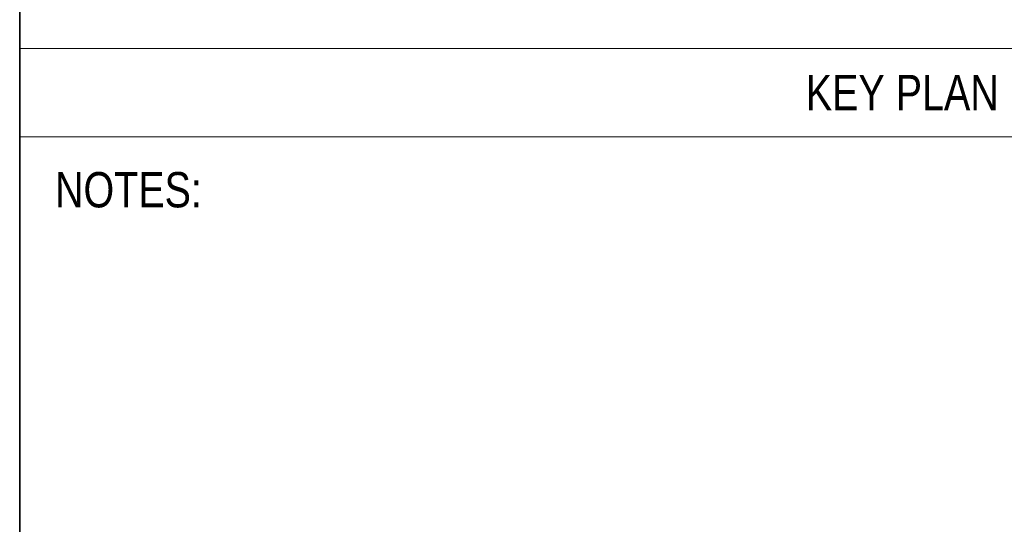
# Model space of a CAD drawing. Extents: x 0 to 840, y 0 to 594.
# Tile 10 of 16: x 733 to 789, y 480 to 509. Entities that reach past the tile are written whole.
import ezdxf
from ezdxf.enums import TextEntityAlignment as Align

# ---------------------------------------------------------------- set-up
doc = ezdxf.new("R2010")
doc.units = 0
doc.layers.add('DW-TITLE', color=7, linetype='Continuous', lineweight=0)
doc.styles.add('Style-Arial', font='arial.ttf', dxfattribs={"width": 0.8})

msp = doc.modelspace()

# ---------------------------------------------------------------- linework, layer by layer
at = {"layer": 'DW-TITLE', "lineweight": 35}
msp.add_line((732.73, 586.937), (732.73, 7.063), dxfattribs=at)
at = {"layer": 'DW-TITLE'}
for p, q in [((732.73, 506.937), (832.73, 506.937)), ((732.73, 501.937), (832.73, 501.937))]:
    msp.add_line(p, q, dxfattribs=at)

# ---------------------------------------------------------------- texts
at = {"layer": 'DW-TITLE', "style": 'Style-Arial', "width": 0.8}
msp.add_text('KEY PLAN', height=2, dxfattribs=at).set_placement((782.73, 504.437), align=Align.MIDDLE_CENTER)
msp.add_text('NOTES:', height=2, dxfattribs=at).set_placement((734.73, 497.937))

doc.saveas('drawing.dxf')
